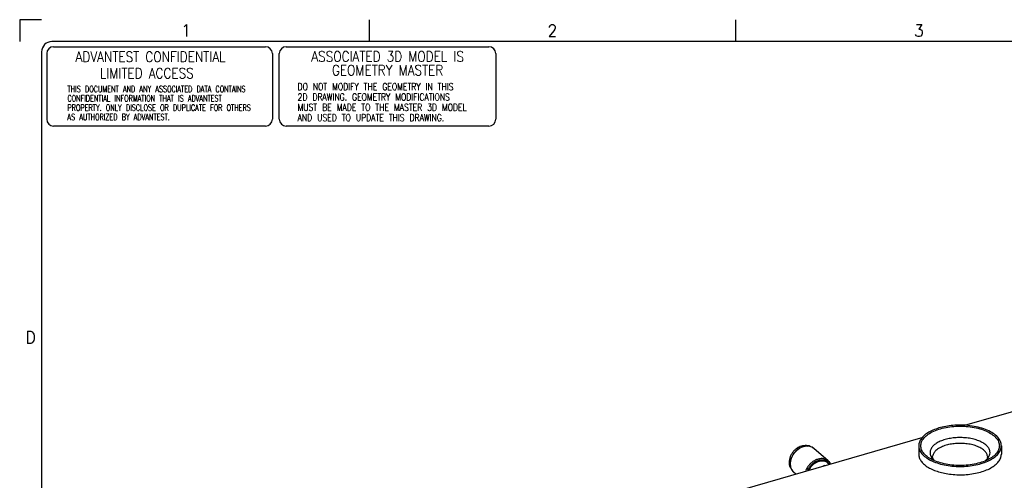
# Model space of a CAD drawing. Header units: inches. Extents: x -28 to 813, y -36 to 558.
# Tile 16 of 72: x -28 to 257, y 424 to 558. Entities that reach past the tile are written whole.
import ezdxf

# ---------------------------------------------------------------- set-up
doc = ezdxf.new("R2010")
doc.units = ezdxf.units.IN
doc.layers.add('1', color=7, linetype='Continuous')
doc.styles.add('CONVERTER_11', font='txt.shx', dxfattribs={"width": 0.9})
doc.styles.add('CONVERTER_12', font='complex.shx', dxfattribs={"width": 0.855})
doc.styles.add('CONVERTER_13', font='txt.shx', dxfattribs={"width": 0.72})
doc.styles.add('CONVERTER_14', font='txt.shx', dxfattribs={"width": 0.81})

# ---------------------------------------------------------------- blocks, each defined once
blk = doc.blocks.new('1410-1581_15', base_point=(195.28, 426.06))
at = {"color": 7, "linetype": 'Continuous'}
for p, q in [((196.33, 431.98), (195.76, 431.04)), ((197.07, 432.8), (196.33, 431.98)), ((197.94, 433.46), (197.07, 432.8)), ((198.89, 433.92), (197.94, 433.46)), ((199.67, 434.11), (198.89, 433.92)), ((199.84, 434.14), (199.67, 434.11)), ((200.59, 434.12), (199.84, 434.14)), ((200.81, 434.11), (200.59, 434.12)), ((200.83, 434.1), (200.81, 434.11)), ((201.63, 433.83), (200.83, 434.1)), ((201.67, 433.81), (201.63, 433.83)), ((202.16, 433.48), (201.67, 433.81)), ((206.33, 429.87), (202.16, 433.48)), ((195.4, 430.04), (195.28, 429.03)), ((195.28, 429.03), (195.4, 428.11)), ((195.76, 431.04), (195.4, 430.04)), ((206.33, 429.87), (206.41, 429.79)), ((206.41, 429.79), (206.45, 429.76)), ((206.45, 429.76), (206.55, 429.65)), ((206.55, 429.65), (206.79, 429.31)), ((206.79, 429.31), (206.97, 429.02)), ((206.97, 429.02), (207.01, 428.95)), ((195.4, 428.11), (195.41, 428.08)), ((195.41, 428.08), (195.52, 427.81)), ((195.52, 427.81), (195.72, 427.35)), ((195.72, 427.35), (195.78, 427.25)), ((195.78, 427.25), (196.13, 426.82)), ((196.13, 426.82), (196.18, 426.77)), ((196.18, 426.77), (196.27, 426.68)), ((196.27, 426.68), (196.98, 426.06))]:
    blk.add_line(p, q, dxfattribs=at)
at = {"color": 3, "linetype": 'Continuous', "const_width": 0.25}
for points in [[(206.77, 428.88), (206.48, 429.32)], [(196.17, 426.77), (196.27, 426.68)], [(199.88, 427.14), (199.79, 426.87)], [(200.35, 427.17), (200.3, 427.02)]]:
    blk.add_lwpolyline(points, dxfattribs=at)
at = {"color": 3, "linetype": 'Continuous'}
for points, knots in [([(201.64, 433.83), (201.4, 433.93), (200.9, 434.13), (200.06, 434.16), (199.19, 434), (198.32, 433.65), (197.5, 433.12), (196.76, 432.44), (196.14, 431.65), (195.68, 430.78), (195.38, 429.87), (195.34, 429.26), (195.32, 428.96)], [0, 0, 0, 0, 0.780379, 1.605626, 2.486145, 3.420571, 4.397902, 5.400467, 6.407016, 7.395753, 8.347361, 9.248072, 9.248072, 9.248072, 9.248072]), ([(195.32, 428.96), (195.32, 428.8), (195.33, 428.48), (195.43, 428.02), (195.57, 427.6), (195.72, 427.34), (195.8, 427.22)], [0, 0, 0, 0, 0.480552, 0.943979, 1.392067, 1.827796, 1.827796, 1.827796, 1.827796]), ([(205.87, 430.19), (205.63, 430.29), (205.13, 430.5), (204.28, 430.55), (203.41, 430.4), (202.53, 430.05), (201.7, 429.52), (200.95, 428.84), (200.32, 428.05), (200.02, 427.44), (199.88, 427.14)], [0, 0, 0, 0, 0.785513, 1.61558, 2.50173, 3.443188, 4.429005, 5.44117, 6.457847, 7.456572, 7.456572, 7.456572, 7.456572]), ([(206.48, 429.32), (206.31, 429.48), (205.96, 429.8), (205.28, 430.06), (204.54, 430.15), (203.74, 430.06), (202.94, 429.78), (202.18, 429.35), (201.47, 428.77), (201.08, 428.3), (200.89, 428.06)], [0, 0, 0, 0, 0.691488, 1.398388, 2.141686, 2.93318, 3.774334, 4.657674, 5.569192, 6.490951, 6.490951, 6.490951, 6.490951]), ([(200.89, 428.06), (200.79, 427.92), (200.59, 427.63), (200.43, 427.32), (200.35, 427.17)], [0, 0, 0, 0, 0.524284, 1.042102, 1.042102, 1.042102, 1.042102])]:
    blk.add_open_spline(points, degree=3, knots=knots, dxfattribs=at)
at = {"color": 7, "linetype": 'Continuous'}
for points, knots in [([(202.16, 433.48), (202.08, 433.55), (201.92, 433.68), (201.73, 433.78), (201.64, 433.83)], [0, 0, 0, 0, 0.3104309, 0.6228784, 0.6228784, 0.6228784, 0.6228784]), ([(206.33, 429.87), (206.26, 429.93), (206.12, 430.05), (205.95, 430.14), (205.87, 430.19)], [0, 0, 0, 0, 0.2800992, 0.5616832, 0.5616832, 0.5616832, 0.5616832]), ([(206.9, 429.17), (206.83, 429.28), (206.7, 429.5), (206.52, 429.68), (206.43, 429.77)], [0, 0, 0, 0, 0.384749, 0.7645917, 0.7645917, 0.7645917, 0.7645917]), ([(195.8, 427.22), (195.85, 427.14), (195.96, 426.98), (196.1, 426.84), (196.17, 426.77)], [0, 0, 0, 0, 0.2908316, 0.5793069, 0.5793069, 0.5793069, 0.5793069])]:
    blk.add_open_spline(points, degree=3, knots=knots, dxfattribs=at)
blk = doc.blocks.new('E6978-24791_3', base_point=(200.68, 427.13))
at = {"color": 7, "linetype": 'Continuous'}
for p, q in [((206.28, 429.25), (206.72, 428.87)), ((201.09, 427.8), (200.68, 427.13)), ((205.11, 428.44), (204.84, 428.33)), ((205.39, 428.49), (205.11, 428.44))]:
    blk.add_line(p, q, dxfattribs=at)
blk.add_open_spline([(206.28, 429.25), (206.11, 429.38), (205.76, 429.63), (205.11, 429.82), (204.41, 429.85), (203.68, 429.72), (202.95, 429.44), (202.25, 429.01), (201.61, 428.47), (201.26, 428.02), (201.09, 427.8)], degree=3, knots=[0, 0, 0, 0, 0.637124, 1.295142, 1.989635, 2.728013, 3.509366, 4.325882, 5.164826, 6.010595, 6.010595, 6.010595, 6.010595], dxfattribs=at)
blk = doc.blocks.new('N2605-24170', base_point=(42.66, 167.42))
at = {"color": 7, "linetype": 'Continuous'}
for p, q in [((245.67, 440.12), (361.53, 473.56)), ((45.16, 382.23), (233.94, 436.73))]:
    blk.add_line(p, q, dxfattribs=at)
blk = doc.blocks.new('E2812-23753_3', base_point=(194.96, 427.56))
at = {"color": 7, "linetype": 'Continuous'}
for p, q in [((199.69, 434.33), (199.3, 434.27)), ((199.73, 434.34), (199.69, 434.33)), ((200.08, 434.37), (199.73, 434.34)), ((200.08, 434.37), (200.36, 434.13)), ((200.81, 434.2), (200.08, 434.37)), ((197.59, 433.72), (197.35, 433.58)), ((197.35, 433.58), (197.7, 433.28)), ((197.62, 433.73), (197.59, 433.72)), ((197.91, 433.87), (197.62, 433.73)), ((198.22, 434), (197.91, 433.87)), ((198.56, 434.11), (198.22, 434)), ((198.92, 434.2), (198.56, 434.11)), ((199.3, 434.27), (198.92, 434.2)), ((201.14, 434), (200.81, 434.2)), ((195.49, 427.72), (195.63, 427.56))]:
    blk.add_line(p, q, dxfattribs=at)
blk.add_open_spline([(197.35, 433.58), (197.1, 433.4), (196.62, 433.03), (196.01, 432.33), (195.52, 431.57), (195.18, 430.75), (194.99, 429.91), (194.98, 429.11), (195.12, 428.35), (195.37, 427.93), (195.49, 427.72)], degree=3, knots=[0, 0, 0, 0, 0.911403, 1.833349, 2.74742, 3.63619, 4.485559, 5.287137, 6.040498, 6.754734, 6.754734, 6.754734, 6.754734], dxfattribs=at)
blk = doc.blocks.new('E6978-21791_3', base_point=(232.62, 425.78))
at = {"color": 7, "linetype": 'Continuous'}
for p, q in [((232.62, 434.25), (232.62, 431.83)), ((256.62, 434.25), (256.62, 431.83)), ((236.53, 430.78), (236.64, 430.95)), ((236.54, 430.71), (236.53, 430.78)), ((236.73, 430.59), (236.54, 430.71)), ((236.64, 430.95), (236.67, 430.96)), ((236.67, 430.96), (236.66, 431.25)), ((236.69, 430.62), (236.67, 430.96)), ((237.14, 430.07), (236.73, 430.59)), ((251.97, 430.02), (252.64, 430.54)), ((252.55, 430.96), (252.46, 430.4)), ((252.59, 431.25), (252.55, 430.96)), ((252.66, 430.57), (252.55, 430.96)), ((252.64, 430.54), (252.66, 430.57))]:
    blk.add_line(p, q, dxfattribs=at)
at = {"color": 3, "linetype": 'Continuous', "const_width": 0.25}
for points in [[(237.14, 430.07), (237.08, 430.11)], [(252.9, 430.94), (251.92, 430)]]:
    blk.add_lwpolyline(points, dxfattribs=at)
at = {"color": 7, "linetype": 'Continuous'}
for points, knots in [([(243.06, 440.2), (242.35, 440.14), (240.98, 440.01), (239, 439.59), (237.2, 439.01), (235.64, 438.28), (234.35, 437.42), (233.39, 436.44), (232.75, 435.38), (232.66, 434.62), (232.62, 434.25)], [0, 0, 0, 0, 2.117746, 4.147773, 6.045572, 7.775695, 9.316484, 10.666725, 11.854706, 12.94616, 12.94616, 12.94616, 12.94616]), ([(256.62, 434.25), (256.57, 434.69), (256.44, 435.61), (255.54, 436.84), (254.22, 437.93), (252.48, 438.85), (250.4, 439.56), (248.07, 440.04), (245.59, 440.29), (243.91, 440.23), (243.06, 440.2)], [0, 0, 0, 0, 1.295221, 2.744963, 4.440381, 6.404542, 8.612906, 11.010744, 13.524826, 16.071986, 16.071986, 16.071986, 16.071986]), ([(233.21, 434.25), (233.26, 433.85), (233.37, 432.99), (234.21, 431.83), (235.42, 430.8), (237.04, 429.93), (238.96, 429.25), (241.13, 428.78), (243.44, 428.53), (245.81, 428.53), (248.12, 428.78), (250.29, 429.25), (252.21, 429.93), (253.82, 430.8), (255.05, 431.83), (255.84, 432.99), (256.13, 434.25), (255.84, 435.52), (255.05, 436.68), (253.82, 437.7), (252.21, 438.57), (250.29, 439.26), (248.12, 439.73), (245.81, 439.97), (243.44, 439.97), (241.13, 439.73), (238.96, 439.26), (237.04, 438.57), (235.42, 437.7), (234.21, 436.68), (233.37, 435.52), (233.26, 434.66), (233.21, 434.25)], [0, 0, 0, 0, 1.21259, 2.565943, 4.144389, 5.970872, 8.02494, 10.258377, 12.605759, 14.992144, 17.339526, 19.572963, 21.62703, 23.453515, 25.031959, 26.385313, 27.597903, 28.810493, 30.163846, 31.742291, 33.568775, 35.622843, 37.85628, 40.203662, 42.590046, 44.937429, 47.170865, 49.224934, 51.051417, 52.629862, 53.983215, 55.195805, 55.195805, 55.195805, 55.195805]), ([(232.62, 434.25), (232.67, 433.85), (232.77, 433.01), (233.54, 431.86), (234.67, 430.83), (236.18, 429.93), (238, 429.2), (240.07, 428.66), (242.3, 428.33), (244.62, 428.21), (246.95, 428.33), (249.18, 428.66), (251.25, 429.2), (253.06, 429.93), (254.57, 430.83), (255.71, 431.86), (256.47, 433.01), (256.57, 433.85), (256.62, 434.25)], [0, 0, 0, 0, 1.193035, 2.509542, 4.028007, 5.775518, 7.741096, 9.88855, 12.165412, 14.509333, 16.853253, 19.130117, 21.277572, 23.243151, 24.990664, 26.50913, 27.825638, 29.018673, 29.018673, 29.018673, 29.018673]), ([(232.62, 431.83), (232.66, 431.5), (232.72, 430.81), (233.25, 429.84), (234.05, 428.93), (235.13, 428.12), (236.45, 427.4), (237.99, 426.8), (239.7, 426.32), (240.9, 426.13), (241.52, 426.03)], [0, 0, 0, 0, 0.990428, 2.054387, 3.245229, 4.590168, 6.094431, 7.747235, 9.526546, 11.402521, 11.402521, 11.402521, 11.402521]), ([(241.52, 426.03), (242.24, 425.96), (243.69, 425.8), (245.87, 425.83), (248.01, 426.04), (250.04, 426.44), (251.89, 427.01), (253.5, 427.74), (254.84, 428.61), (255.83, 429.6), (256.49, 430.68), (256.58, 431.46), (256.62, 431.83)], [0, 0, 0, 0, 2.172292, 4.36819, 6.532659, 8.612547, 10.560029, 12.336545, 13.917837, 15.301019, 16.514338, 17.626062, 17.626062, 17.626062, 17.626062])]:
    blk.add_open_spline(points, degree=3, knots=knots, dxfattribs=at)
at = {"color": 3, "linetype": 'Continuous'}
for points, knots in [([(243.49, 436.6), (242.93, 436.55), (241.85, 436.44), (240.3, 436.09), (238.92, 435.61), (237.74, 434.99), (236.82, 434.28), (236.19, 433.47), (235.88, 432.59), (235.94, 431.68), (236.36, 430.81), (236.83, 430.35), (237.08, 430.11)], [0, 0, 0, 0, 1.673046, 3.266699, 4.740054, 6.062322, 7.218555, 8.217997, 9.104488, 9.95904, 10.875841, 11.92459, 11.92459, 11.92459, 11.92459]), ([(252.59, 431.25), (252.51, 431.54), (252.33, 432.17), (251.61, 432.95), (250.62, 433.64), (249.37, 434.21), (247.91, 434.63), (246.3, 434.89), (244.62, 434.98), (242.94, 434.89), (241.34, 434.63), (239.88, 434.21), (238.63, 433.64), (237.64, 432.95), (236.92, 432.17), (236.74, 431.54), (236.66, 431.25)], [0, 0, 0, 0, 0.892908, 1.917284, 3.116974, 4.494237, 6.023879, 7.663516, 9.360556, 11.057597, 12.697234, 14.226878, 15.604141, 16.803832, 17.828209, 18.721118, 18.721118, 18.721118, 18.721118]), ([(252.9, 430.94), (253.05, 431.22), (253.34, 431.75), (253.35, 432.7), (252.99, 433.6), (252.28, 434.41), (251.28, 435.13), (250.03, 435.73), (248.56, 436.2), (246.94, 436.51), (245.23, 436.66), (244.07, 436.62), (243.49, 436.6)], [0, 0, 0, 0, 0.932908, 1.808948, 2.730385, 3.780161, 4.999108, 6.391553, 7.937062, 9.599228, 11.331711, 13.082831, 13.082831, 13.082831, 13.082831])]:
    blk.add_open_spline(points, degree=3, knots=knots, dxfattribs=at)
blk = doc.blocks.new('N2605-64170', base_point=(42.66, 167.42))
for name, p in [('N2605-24170', (42.66, 167.42)), ('E6978-21791_3', (232.62, 425.78)), ('E2812-23753_3', (194.96, 427.56)), ('1410-1581_15', (195.28, 426.06)), ('E6978-24791_3', (200.68, 427.13))]:
    blk.add_blockref(name, p)
blk = doc.blocks.new('N2605-96570__120', base_point=(42.66, 167.42))
blk.add_blockref('N2605-64170', (42.66, 167.42))
blk = doc.blocks.new('Gen1', base_point=(419.4, 356.4))
blk.add_blockref('N2605-96570__120', (42.66, 167.42))
blk = doc.blocks.new('Security_Stamp__121', base_point=(-20.43, 550.1))
at = {"layer": '1', "color": 7, "linetype": 'Continuous'}
for p, q in [((-18.43, 550.1), (43.04, 550.1)), ((-20.43, 548.1), (-20.43, 529.03)), ((45.04, 548.1), (45.04, 529.03)), ((43.04, 527.03), (-18.43, 527.03))]:
    blk.add_line(p, q, dxfattribs=at)
for centre, start, end in [((-18.43, 548.1), 90, 180), ((43.04, 548.1), 0, 90), ((-18.43, 529.03), 180, 270), ((43.04, 529.03), 270, 0)]:
    blk.add_arc(centre, 2, start, end, dxfattribs=at)
at = {"color": 4}
for s, insert, char_height, attachment_point, line_spacing_factor, style in [('ADVANTEST CONFIDENTIAL \\P    LIMITED ACCESS', (-12.06, 544.79), 3, 4, 0.960384, 'CONVERTER_12'), ('THIS DOCUMENT AND ANY ASSOCIATED DATA CONTAINS \\PCONFIDENTIAL INFORMATION THAT IS ADVANTEST \\PPROPERTY. ONLY DISCLOSE OR DUPLICATE FOR OTHERS \\PAS AUTHORIZED BY ADVANTEST.', (-14.42, 538.71), 1.8, 1, 0.90036, 'CONVERTER_13')]:
    blk.add_mtext(s, dxfattribs=dict(at, insert=insert, char_height=char_height, attachment_point=attachment_point, line_spacing_factor=line_spacing_factor, style=style))
blk = doc.blocks.new('3D_Stamp__122', base_point=(47.07, 550.1))
at = {"layer": '1', "color": 7, "linetype": 'Continuous'}
for p, q in [((49.07, 550.1), (107.9, 550.1)), ((47.07, 529.03), (47.07, 548.1)), ((109.9, 548.1), (109.9, 529.03)), ((107.9, 527.03), (49.07, 527.03))]:
    blk.add_line(p, q, dxfattribs=at)
for centre, start, end in [((49.07, 548.1), 90, 180), ((107.9, 548.1), 0, 90), ((49.07, 529.03), 180, 270), ((107.9, 529.03), 270, 0)]:
    blk.add_arc(centre, 2, start, end, dxfattribs=at)
at = {"color": 4}
for s, insert, char_height, attachment_point, line_spacing_factor, style in [('ASSOCIATED 3D MODEL IS', (78.49, 547.28), 3, 5, 0.780312, 'CONVERTER_12'), ('DO NOT MODIFY THE GEOMETRY IN THIS \\P2D DRAWING. GEOMETRY MODIFICATIONS\\PMUST BE MADE TO THE MASTER 3D MODEL \\PAND USED TO UPDATE THIS DRAWING.', (52.37, 539.52), 2, 1, 0.90036, 'CONVERTER_14')]:
    blk.add_mtext(s, dxfattribs=dict(at, insert=insert, char_height=char_height, attachment_point=attachment_point, line_spacing_factor=line_spacing_factor, style=style))
at = {"layer": '1', "color": 4, "insert": (78.49, 543.28), "char_height": 3, "attachment_point": 5, "line_spacing_factor": 0.780312, "style": 'CONVERTER_12'}
blk.add_mtext('GEOMETRY MASTER', dxfattribs=at)
blk = doc.blocks.new('Drawing_Grid_Zones__123', base_point=(-21.93, -29.7))
at = {"layer": '1', "color": 4, "linetype": 'Continuous'}
for p, q in [((-28.28, 557.95), (-28.28, 551.6)), ((-21.93, 557.95), (-28.28, 557.95)), ((73.13, 557.95), (73.13, 551.6)), ((179.5, 557.95), (179.5, 551.6))]:
    blk.add_line(p, q, dxfattribs=at)
at = {"layer": '1', "color": 4, "char_height": 3.5, "attachment_point": 5, "line_spacing_factor": 1.080432, "style": 'CONVERTER_11'}
for s, insert in [('1', (19.95, 554.78)), ('2', (126.31, 554.78)), ('3', (232.68, 554.78)), ('D', (-25.1, 465.74))]:
    blk.add_mtext(s, dxfattribs=dict(at, insert=insert))
blk = doc.blocks.new('A1_Size_Verigy_Frame__124', base_point=(-21.93, -29.7))
at = {"layer": '1', "color": 7, "linetype": 'Continuous'}
for p, q in [((803.37, 551.6), (-18.93, 551.6)), ((-21.93, 548.6), (-21.93, -26.7))]:
    blk.add_line(p, q, dxfattribs=at)
blk.add_arc((-18.93, 548.6), 3, 90, 180, dxfattribs=at)
for name, p in [('Security_Stamp__121', (-20.43, 550.1)), ('3D_Stamp__122', (47.07, 550.1))]:
    blk.add_blockref(name, p)
at = {"layer": '1'}
blk.add_blockref('Drawing_Grid_Zones__123', (-21.93, -29.7), dxfattribs=at)

msp = doc.modelspace()

# ---------------------------------------------------------------- block references
for name, p in [('A1_Size_Verigy_Frame__124', (-21.93, -29.7)), ('Gen1', (419.4, 356.4))]:
    msp.add_blockref(name, p)

doc.saveas('drawing.dxf')
